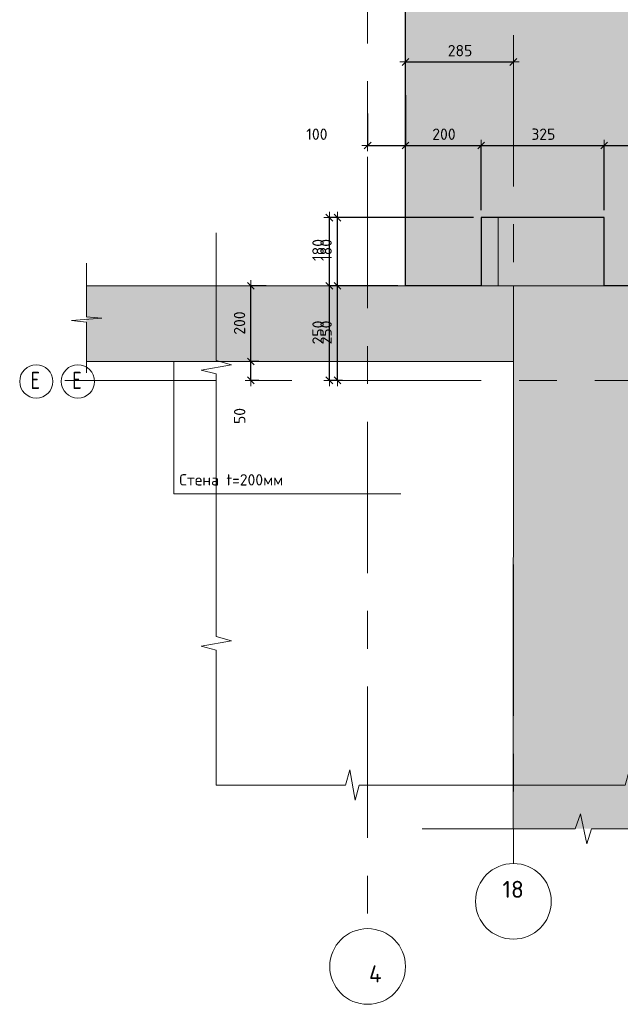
# Model space of a CAD drawing. Header units: metres. Extents: x -38 to 93, y -15 to 21.
# Tile 77 of 195: x 72.54 to 74.12, y -7.75 to -5.15. Entities that reach past the tile are written whole.
import ezdxf

# ---------------------------------------------------------------- set-up
doc = ezdxf.new("R2010")
doc.units = ezdxf.units.M
doc.header["$PDMODE"] = 65
doc.linetypes.add('______11', pattern=[0.5, 0.4, -0.05, 0, -0.05])
doc.linetypes.add('______5', pattern=[1.1, 0.8, -0.1, 0.1, -0.1])
for name, color, linetype, lineweight in [('XR$3$Общий слой (1)_1', 7, 'Continuous', 13), ('XR$3$Осевая линия (1)', 7, '______5', 13), ('XR$3$Перекрытие (1)', 7, 'Continuous', 35), ('XR$3$Размерная линия (1)', 7, 'Continuous', 13), ('XR$3$Текст_ общее_1', 7, 'Continuous', 13), ('XR$5$Общий слой (1)_1', 7, 'Continuous', 13), ('XR$5$Осевая линия (1)', 7, '______5', 13), ('XR$5$Перекрытие (1)', 7, 'Continuous', 35), ('XR$5$Размерная линия (1)', 7, 'Continuous', 13), ('XR$5$Текст_ общее_1', 7, 'Continuous', 13)]:
    doc.layers.add(name, color=color, linetype=linetype, lineweight=lineweight)
doc.styles.add('ISOCPEUR', font='txt')
doc.dimstyles.new('DIMSTYLE_18', dxfattribs={"dimtxt": 0.03, "dimasz": 0.03, "dimexe": 0, "dimexo": 0, "dimgap": 0.015, "dimtad": 2, "dimdec": 0, "dimlfac": 1000, "dimrnd": 5, "dimzin": 12, "dimdsep": 46, "dimtxsty": 'ISOCPEUR', "dimblk1": 'ALL_ML_STRICH', "dimblk2": 'ALL_ML_STRICH', "dimsah": 1, "dimcen": 0, "dimclrd": 7, "dimclre": 256, "dimclrt": 7, "dimadec": 0, "dimazin": 0, "dimtfac": 1, "dimtdec": 0, "dimtix": 1, "dimtmove": 2, "dimatfit": 3, "dimfxl": 0, "dimtvp": 1.2, "dimtzin": 0, "dimlwd": 0, "dimlwe": -3, "dimarcsym": 0})
doc.dimstyles.new('DIMSTYLE_19', dxfattribs={"dimtxt": 0.03, "dimasz": 0.03, "dimexe": 0, "dimexo": 0, "dimgap": 0.015, "dimtad": 2, "dimdec": 0, "dimlfac": 1000, "dimrnd": 5, "dimzin": 12, "dimdsep": 46, "dimtxsty": 'ISOCPEUR', "dimblk1": 'ALL_ML_STRICH', "dimblk2": 'ALL_ML_STRICH', "dimsah": 1, "dimcen": 0, "dimclrd": 7, "dimclre": 256, "dimclrt": 7, "dimadec": 0, "dimazin": 0, "dimtfac": 1, "dimtdec": 0, "dimtix": 1, "dimtmove": 2, "dimatfit": 3, "dimfxl": 0, "dimtzin": 0, "dimlwd": 0, "dimlwe": -3, "dimarcsym": 0})
pattern_1 = [(0, (0.45, 0.45), (0.225, 0.225), [0.225, -0.225]), (90, (0.45, 0.45), (-0.225, 0.225), [0.225, -0.225])]

# ---------------------------------------------------------------- blocks, each defined once
blk = doc.blocks.new('ЭЛЕМЕНТ_УЗОРА_2')
at = {"color": 7, "linetype": 'Continuous', "lineweight": 13, "transparency": 33554687}
for p, q in [((73.0556, -5.7099), (73.0556, -5.7099)), ((73.0556, -7.1699), (73.0556, -7.1699))]:
    blk.add_line(p, q, dxfattribs=at)
for points in [[(73.0556, -6.4399), (73.0556, -6.0829), (73.0156, -6.0727), (73.0956, -6.0588), (73.0556, -6.0472), (73.0556, -5.7099)], [(73.0556, -7.1699), (73.0556, -7.1699), (73.0556, -6.8129), (73.0156, -6.8027), (73.0956, -6.7888), (73.0556, -6.7772), (73.0556, -6.4399)], [(73.7943, -7.1699), (73.4331, -7.1699), (73.4227, -7.2099), (73.4087, -7.1299), (73.3969, -7.1699), (73.0556, -7.1699)], [(74.5329, -7.1699), (74.1717, -7.1699), (74.1614, -7.2099), (74.1473, -7.1299), (74.1355, -7.1699), (73.7943, -7.1699)]]:
    blk.add_lwpolyline(points, dxfattribs=at)
blk = doc.blocks.new('ALL_ML_STRICH')
at = {"color": 0, "linetype": 'ByBlock', "lineweight": -2}
for p, q in [((-1, 0), (0.5, 0)), ((-0.3, -0.3), (0.3, 0.3)), ((0, -0.5), (0, 0.5))]:
    blk.add_line(p, q, dxfattribs=at)
blk = doc.blocks.new('*D147')
at = {"layer": 'DEFPOINTS', "color": 7, "linetype": 'Continuous', "lineweight": 13, "transparency": 33554687}
for p in [(73.5556, -5.8499), (73.3756, -6.0999), (73.409, -6.0999)]:
    blk.add_point(p, dxfattribs=at)
at = {"layer": 'XR$3$Размерная линия (1)', "color": 9, "linetype": 'Continuous', "lineweight": -2, "true_color": 0xc7c7c7, "transparency": 33554687}
for p, q in [((73.5356, -5.8499), (73.3756, -5.8499)), ((73.389, -6.0999), (73.3756, -6.0999))]:
    blk.add_line(p, q, dxfattribs=at)
at = {"layer": 'XR$3$Размерная линия (1)', "color": 7, "linetype": 'Continuous', "lineweight": -2, "transparency": 33554687}
blk.add_line((73.3756, -6.0999), (73.3756, -5.8499), dxfattribs=at)
at = {"layer": 'XR$3$Размерная линия (1)', "color": 7, "linetype": 'Continuous', "lineweight": 13, "transparency": 33554687, "xscale": 0.03, "yscale": 0.03, "zscale": 0.03}
for p, rotation in [((73.3756, -5.8499), 90), ((73.3756, -6.0999), 270)]:
    blk.add_blockref('ALL_ML_STRICH', p, dxfattribs=dict(at, rotation=rotation))
at = {"layer": 'XR$3$Размерная линия (1)', "color": 7, "linetype": 'Continuous', "lineweight": 13, "transparency": 33554687, "insert": (73.3456, -5.9734), "char_height": 0.03, "width": 0.09, "attachment_point": 5, "rotation": 90, "style": 'ISOCPEUR'}
blk.add_mtext('\\A1;{250}', dxfattribs=at)
blk = doc.blocks.new('*D148')
at = {"layer": 'DEFPOINTS', "color": 7, "linetype": 'Continuous', "lineweight": 13, "transparency": 33554687}
for p in [(73.7556, -5.6699), (73.3756, -5.8499), (73.5556, -5.8499)]:
    blk.add_point(p, dxfattribs=at)
at = {"layer": 'XR$3$Размерная линия (1)', "color": 9, "linetype": 'Continuous', "lineweight": -2, "true_color": 0xc7c7c7, "transparency": 33554687}
for p, q in [((73.7356, -5.6699), (73.3756, -5.6699)), ((73.5356, -5.8499), (73.3756, -5.8499))]:
    blk.add_line(p, q, dxfattribs=at)
at = {"layer": 'XR$3$Размерная линия (1)', "color": 7, "linetype": 'Continuous', "lineweight": -2, "transparency": 33554687}
blk.add_line((73.3756, -5.8499), (73.3756, -5.6699), dxfattribs=at)
at = {"layer": 'XR$3$Размерная линия (1)', "color": 7, "linetype": 'Continuous', "lineweight": 13, "transparency": 33554687, "xscale": 0.03, "yscale": 0.03, "zscale": 0.03}
for p, rotation in [((73.3756, -5.6699), 90), ((73.3756, -5.8499), 270)]:
    blk.add_blockref('ALL_ML_STRICH', p, dxfattribs=dict(at, rotation=rotation))
at = {"layer": 'XR$3$Размерная линия (1)', "color": 7, "linetype": 'Continuous', "lineweight": 13, "transparency": 33554687, "insert": (73.3456, -5.7554), "char_height": 0.03, "width": 0.09, "attachment_point": 5, "rotation": 90, "style": 'ISOCPEUR'}
blk.add_mtext('\\A1;{180}', dxfattribs=at)
blk = doc.blocks.new('*D149')
at = {"layer": 'DEFPOINTS', "color": 7, "linetype": 'Continuous', "lineweight": 13, "transparency": 33554687}
for p in [(73.5556, -5.3665), (73.4555, -5.4148), (73.4555, -5.4793)]:
    blk.add_point(p, dxfattribs=at)
at = {"layer": 'XR$3$Размерная линия (1)', "color": 9, "linetype": 'Continuous', "lineweight": -2, "true_color": 0xc7c7c7, "transparency": 33554687}
for p, q in [((73.5556, -5.3465), (73.5556, -5.4793)), ((73.4555, -5.3948), (73.4555, -5.4793))]:
    blk.add_line(p, q, dxfattribs=at)
at = {"layer": 'XR$3$Размерная линия (1)', "color": 7, "linetype": 'Continuous', "lineweight": -2, "transparency": 33554687}
blk.add_line((73.4555, -5.4793), (73.5556, -5.4793), dxfattribs=at)
at = {"layer": 'XR$3$Размерная линия (1)', "color": 7, "linetype": 'Continuous', "lineweight": 13, "transparency": 33554687, "xscale": 0.03, "yscale": 0.03, "zscale": 0.03, "rotation": 180}
blk.add_blockref('ALL_ML_STRICH', (73.4555, -5.4793), dxfattribs=at)
at = {"layer": 'XR$3$Размерная линия (1)', "color": 7, "linetype": 'Continuous', "lineweight": 13, "transparency": 33554687, "xscale": 0.03, "yscale": 0.03, "zscale": 0.03}
blk.add_blockref('ALL_ML_STRICH', (73.5556, -5.4793), dxfattribs=at)
at = {"layer": 'XR$3$Размерная линия (1)', "color": 7, "linetype": 'Continuous', "lineweight": 13, "transparency": 33554687, "insert": (73.3213, -5.4493), "char_height": 0.03, "width": 0.09, "attachment_point": 5, "style": 'ISOCPEUR'}
blk.add_mtext('\\A1;{100}', dxfattribs=at)
blk = doc.blocks.new('*D150')
at = {"layer": 'DEFPOINTS', "color": 7, "linetype": 'Continuous', "lineweight": 13, "transparency": 33554687}
for p in [(73.5556, -5.3665), (73.5556, -5.4793), (73.7556, -5.6699)]:
    blk.add_point(p, dxfattribs=at)
at = {"layer": 'XR$3$Размерная линия (1)', "color": 9, "linetype": 'Continuous', "lineweight": -2, "true_color": 0xc7c7c7, "transparency": 33554687}
for p, q in [((73.5556, -5.3465), (73.5556, -5.4793)), ((73.7556, -5.6499), (73.7556, -5.4793))]:
    blk.add_line(p, q, dxfattribs=at)
at = {"layer": 'XR$3$Размерная линия (1)', "color": 7, "linetype": 'Continuous', "lineweight": -2, "transparency": 33554687}
blk.add_line((73.5556, -5.4793), (73.7556, -5.4793), dxfattribs=at)
at = {"layer": 'XR$3$Размерная линия (1)', "color": 7, "linetype": 'Continuous', "lineweight": 13, "transparency": 33554687, "xscale": 0.03, "yscale": 0.03, "zscale": 0.03, "rotation": 180}
blk.add_blockref('ALL_ML_STRICH', (73.5556, -5.4793), dxfattribs=at)
at = {"layer": 'XR$3$Размерная линия (1)', "color": 7, "linetype": 'Continuous', "lineweight": 13, "transparency": 33554687, "xscale": 0.03, "yscale": 0.03, "zscale": 0.03}
blk.add_blockref('ALL_ML_STRICH', (73.7556, -5.4793), dxfattribs=at)
at = {"layer": 'XR$3$Размерная линия (1)', "color": 7, "linetype": 'Continuous', "lineweight": 13, "transparency": 33554687, "insert": (73.6571, -5.4493), "char_height": 0.03, "width": 0.09, "attachment_point": 5, "style": 'ISOCPEUR'}
blk.add_mtext('\\A1;{200}', dxfattribs=at)
blk = doc.blocks.new('*D151')
at = {"layer": 'DEFPOINTS', "color": 7, "linetype": 'Continuous', "lineweight": 13, "transparency": 33554687}
for p in [(73.7556, -5.4793), (73.7556, -5.6699), (74.0806, -5.6699)]:
    blk.add_point(p, dxfattribs=at)
at = {"layer": 'XR$3$Размерная линия (1)', "color": 9, "linetype": 'Continuous', "lineweight": -2, "true_color": 0xc7c7c7, "transparency": 33554687}
for p, q in [((73.7556, -5.6499), (73.7556, -5.4793)), ((74.0806, -5.6499), (74.0806, -5.4793))]:
    blk.add_line(p, q, dxfattribs=at)
at = {"layer": 'XR$3$Размерная линия (1)', "color": 7, "linetype": 'Continuous', "lineweight": -2, "transparency": 33554687}
blk.add_line((73.7556, -5.4793), (74.0806, -5.4793), dxfattribs=at)
at = {"layer": 'XR$3$Размерная линия (1)', "color": 7, "linetype": 'Continuous', "lineweight": 13, "transparency": 33554687, "xscale": 0.03, "yscale": 0.03, "zscale": 0.03, "rotation": 180}
blk.add_blockref('ALL_ML_STRICH', (73.7556, -5.4793), dxfattribs=at)
at = {"layer": 'XR$3$Размерная линия (1)', "color": 7, "linetype": 'Continuous', "lineweight": 13, "transparency": 33554687, "xscale": 0.03, "yscale": 0.03, "zscale": 0.03}
blk.add_blockref('ALL_ML_STRICH', (74.0806, -5.4793), dxfattribs=at)
at = {"layer": 'XR$3$Размерная линия (1)', "color": 7, "linetype": 'Continuous', "lineweight": 13, "transparency": 33554687, "insert": (73.9196, -5.4493), "char_height": 0.03, "width": 0.09, "attachment_point": 5, "style": 'ISOCPEUR'}
blk.add_mtext('\\A1;{325}', dxfattribs=at)
blk = doc.blocks.new('*D152')
at = {"layer": 'DEFPOINTS', "color": 7, "linetype": 'Continuous', "lineweight": 13, "transparency": 33554687}
for p in [(74.0806, -5.4793), (74.0806, -5.6699), (74.2806, -5.6699)]:
    blk.add_point(p, dxfattribs=at)
at = {"layer": 'XR$3$Размерная линия (1)', "color": 9, "linetype": 'Continuous', "lineweight": -2, "true_color": 0xc7c7c7, "transparency": 33554687}
for p, q in [((74.0806, -5.6499), (74.0806, -5.4793)), ((74.2806, -5.6499), (74.2806, -5.4793))]:
    blk.add_line(p, q, dxfattribs=at)
at = {"layer": 'XR$3$Размерная линия (1)', "color": 7, "linetype": 'Continuous', "lineweight": -2, "transparency": 33554687}
blk.add_line((74.0806, -5.4793), (74.2806, -5.4793), dxfattribs=at)
at = {"layer": 'XR$3$Размерная линия (1)', "color": 7, "linetype": 'Continuous', "lineweight": 13, "transparency": 33554687, "xscale": 0.03, "yscale": 0.03, "zscale": 0.03, "rotation": 180}
blk.add_blockref('ALL_ML_STRICH', (74.0806, -5.4793), dxfattribs=at)
at = {"layer": 'XR$3$Размерная линия (1)', "color": 7, "linetype": 'Continuous', "lineweight": 13, "transparency": 33554687, "xscale": 0.03, "yscale": 0.03, "zscale": 0.03}
blk.add_blockref('ALL_ML_STRICH', (74.2806, -5.4793), dxfattribs=at)
at = {"layer": 'XR$3$Размерная линия (1)', "color": 7, "linetype": 'Continuous', "lineweight": 13, "transparency": 33554687, "insert": (74.1821, -5.4493), "char_height": 0.03, "width": 0.09, "attachment_point": 5, "style": 'ISOCPEUR'}
blk.add_mtext('\\A1;{200}', dxfattribs=at)
blk = doc.blocks.new('ЭЛЕМЕНТ_УЗОРА_24')
at = {"color": 7, "linetype": 'Continuous', "lineweight": 13, "transparency": 33554687}
blk.add_line((73.5996, -7.2854), (73.5996, -7.2854), dxfattribs=at)
blk.add_lwpolyline([(74.4746, -7.2854), (74.0468, -7.2854), (74.0345, -7.3254), (74.0179, -7.2454), (74.0039, -7.2854), (73.5996, -7.2854)], dxfattribs=at)
blk = doc.blocks.new('ЭЛЕМЕНТ_УЗОРА_25')
at = {"color": 7, "linetype": 'Continuous', "lineweight": 13, "transparency": 33554687}
blk.add_line((72.7129, -6.0799), (72.7129, -6.0799), dxfattribs=at)
blk.add_lwpolyline([(72.7129, -5.7899), (72.7129, -5.9317), (72.7529, -5.9358), (72.6729, -5.9413), (72.7129, -5.9459), (72.7129, -6.0799)], dxfattribs=at)
blk = doc.blocks.new('*D540')
at = {"layer": 'DEFPOINTS', "color": 7, "linetype": 'Continuous', "lineweight": 13, "transparency": 33554687}
for p in [(73.5556, -5.8499), (73.3544, -6.0999), (73.409, -6.0999)]:
    blk.add_point(p, dxfattribs=at)
at = {"layer": 'XR$5$Размерная линия (1)', "color": 9, "linetype": 'Continuous', "lineweight": -2, "true_color": 0xc7c7c7, "transparency": 33554687}
for p, q in [((73.5356, -5.8499), (73.3544, -5.8499)), ((73.389, -6.0999), (73.3544, -6.0999))]:
    blk.add_line(p, q, dxfattribs=at)
at = {"layer": 'XR$5$Размерная линия (1)', "color": 7, "linetype": 'Continuous', "lineweight": -2, "transparency": 33554687}
blk.add_line((73.3544, -6.0999), (73.3544, -5.8499), dxfattribs=at)
at = {"layer": 'XR$5$Размерная линия (1)', "color": 7, "linetype": 'Continuous', "lineweight": 13, "transparency": 33554687, "xscale": 0.03, "yscale": 0.03, "zscale": 0.03}
for p, rotation in [((73.3544, -5.8499), 90), ((73.3544, -6.0999), 270)]:
    blk.add_blockref('ALL_ML_STRICH', p, dxfattribs=dict(at, rotation=rotation))
at = {"layer": 'XR$5$Размерная линия (1)', "color": 7, "linetype": 'Continuous', "lineweight": 13, "transparency": 33554687, "insert": (73.3244, -5.9734), "char_height": 0.03, "width": 0.09, "attachment_point": 5, "rotation": 90, "style": 'ISOCPEUR'}
blk.add_mtext('\\A1;{250}', dxfattribs=at)
blk = doc.blocks.new('*D541')
at = {"layer": 'DEFPOINTS', "color": 7, "linetype": 'Continuous', "lineweight": 13, "transparency": 33554687}
for p in [(73.7556, -5.6699), (73.3544, -5.8499), (73.5556, -5.8499)]:
    blk.add_point(p, dxfattribs=at)
at = {"layer": 'XR$5$Размерная линия (1)', "color": 9, "linetype": 'Continuous', "lineweight": -2, "true_color": 0xc7c7c7, "transparency": 33554687}
for p, q in [((73.7356, -5.6699), (73.3544, -5.6699)), ((73.5356, -5.8499), (73.3544, -5.8499))]:
    blk.add_line(p, q, dxfattribs=at)
at = {"layer": 'XR$5$Размерная линия (1)', "color": 7, "linetype": 'Continuous', "lineweight": -2, "transparency": 33554687}
blk.add_line((73.3544, -5.8499), (73.3544, -5.6699), dxfattribs=at)
at = {"layer": 'XR$5$Размерная линия (1)', "color": 7, "linetype": 'Continuous', "lineweight": 13, "transparency": 33554687, "xscale": 0.03, "yscale": 0.03, "zscale": 0.03}
for p, rotation in [((73.3544, -5.6699), 90), ((73.3544, -5.8499), 270)]:
    blk.add_blockref('ALL_ML_STRICH', p, dxfattribs=dict(at, rotation=rotation))
at = {"layer": 'XR$5$Размерная линия (1)', "color": 7, "linetype": 'Continuous', "lineweight": 13, "transparency": 33554687, "insert": (73.3244, -5.7554), "char_height": 0.03, "width": 0.09, "attachment_point": 5, "rotation": 90, "style": 'ISOCPEUR'}
blk.add_mtext('\\A1;{180}', dxfattribs=at)
blk = doc.blocks.new('*D542')
at = {"layer": 'DEFPOINTS', "color": 7, "linetype": 'Continuous', "lineweight": 13, "transparency": 33554687}
for p in [(73.5556, -5.2555), (73.5556, -5.2584), (73.8406, -5.2612)]:
    blk.add_point(p, dxfattribs=at)
at = {"layer": 'XR$5$Размерная линия (1)', "color": 9, "linetype": 'Continuous', "lineweight": -2, "true_color": 0xc7c7c7, "transparency": 33554687}
for p, q in [((73.5556, -5.2584), (73.5556, -5.2584)), ((73.8406, -5.2584), (73.8406, -5.2584))]:
    blk.add_line(p, q, dxfattribs=at)
at = {"layer": 'XR$5$Размерная линия (1)', "color": 7, "linetype": 'Continuous', "lineweight": -2, "transparency": 33554687}
blk.add_line((73.5556, -5.2584), (73.8406, -5.2584), dxfattribs=at)
at = {"layer": 'XR$5$Размерная линия (1)', "color": 7, "linetype": 'Continuous', "lineweight": 13, "transparency": 33554687, "xscale": 0.03, "yscale": 0.03, "zscale": 0.03, "rotation": 180}
blk.add_blockref('ALL_ML_STRICH', (73.5556, -5.2584), dxfattribs=at)
at = {"layer": 'XR$5$Размерная линия (1)', "color": 7, "linetype": 'Continuous', "lineweight": 13, "transparency": 33554687, "xscale": 0.03, "yscale": 0.03, "zscale": 0.03}
blk.add_blockref('ALL_ML_STRICH', (73.8406, -5.2584), dxfattribs=at)
at = {"layer": 'XR$5$Размерная линия (1)', "color": 7, "linetype": 'Continuous', "lineweight": 13, "transparency": 33554687, "insert": (73.6996, -5.2284), "char_height": 0.03, "width": 0.09, "attachment_point": 5, "style": 'ISOCPEUR'}
blk.add_mtext('\\A1;{285}', dxfattribs=at)
blk = doc.blocks.new('*D543')
at = {"layer": 'DEFPOINTS', "color": 7, "linetype": 'Continuous', "lineweight": 13, "transparency": 33554687}
for p in [(73.5556, -5.3665), (73.5556, -5.4793), (73.7556, -5.6699)]:
    blk.add_point(p, dxfattribs=at)
at = {"layer": 'XR$5$Размерная линия (1)', "color": 9, "linetype": 'Continuous', "lineweight": -2, "true_color": 0xc7c7c7, "transparency": 33554687}
for p, q in [((73.5556, -5.3465), (73.5556, -5.4793)), ((73.7556, -5.6499), (73.7556, -5.4793))]:
    blk.add_line(p, q, dxfattribs=at)
at = {"layer": 'XR$5$Размерная линия (1)', "color": 7, "linetype": 'Continuous', "lineweight": -2, "transparency": 33554687}
blk.add_line((73.5556, -5.4793), (73.7556, -5.4793), dxfattribs=at)
at = {"layer": 'XR$5$Размерная линия (1)', "color": 7, "linetype": 'Continuous', "lineweight": 13, "transparency": 33554687, "xscale": 0.03, "yscale": 0.03, "zscale": 0.03, "rotation": 180}
blk.add_blockref('ALL_ML_STRICH', (73.5556, -5.4793), dxfattribs=at)
at = {"layer": 'XR$5$Размерная линия (1)', "color": 7, "linetype": 'Continuous', "lineweight": 13, "transparency": 33554687, "xscale": 0.03, "yscale": 0.03, "zscale": 0.03}
blk.add_blockref('ALL_ML_STRICH', (73.7556, -5.4793), dxfattribs=at)
at = {"layer": 'XR$5$Размерная линия (1)', "color": 7, "linetype": 'Continuous', "lineweight": 13, "transparency": 33554687, "insert": (73.6571, -5.4493), "char_height": 0.03, "width": 0.09, "attachment_point": 5, "style": 'ISOCPEUR'}
blk.add_mtext('\\A1;{200}', dxfattribs=at)
blk = doc.blocks.new('*D544')
at = {"layer": 'DEFPOINTS', "color": 7, "linetype": 'Continuous', "lineweight": 13, "transparency": 33554687}
for p in [(73.7556, -5.4793), (73.7556, -5.6699), (74.0806, -5.6699)]:
    blk.add_point(p, dxfattribs=at)
at = {"layer": 'XR$5$Размерная линия (1)', "color": 9, "linetype": 'Continuous', "lineweight": -2, "true_color": 0xc7c7c7, "transparency": 33554687}
for p, q in [((73.7556, -5.6499), (73.7556, -5.4793)), ((74.0806, -5.6499), (74.0806, -5.4793))]:
    blk.add_line(p, q, dxfattribs=at)
at = {"layer": 'XR$5$Размерная линия (1)', "color": 7, "linetype": 'Continuous', "lineweight": -2, "transparency": 33554687}
blk.add_line((73.7556, -5.4793), (74.0806, -5.4793), dxfattribs=at)
at = {"layer": 'XR$5$Размерная линия (1)', "color": 7, "linetype": 'Continuous', "lineweight": 13, "transparency": 33554687, "xscale": 0.03, "yscale": 0.03, "zscale": 0.03, "rotation": 180}
blk.add_blockref('ALL_ML_STRICH', (73.7556, -5.4793), dxfattribs=at)
at = {"layer": 'XR$5$Размерная линия (1)', "color": 7, "linetype": 'Continuous', "lineweight": 13, "transparency": 33554687, "xscale": 0.03, "yscale": 0.03, "zscale": 0.03}
blk.add_blockref('ALL_ML_STRICH', (74.0806, -5.4793), dxfattribs=at)
at = {"layer": 'XR$5$Размерная линия (1)', "color": 7, "linetype": 'Continuous', "lineweight": 13, "transparency": 33554687, "insert": (73.9196, -5.4493), "char_height": 0.03, "width": 0.09, "attachment_point": 5, "style": 'ISOCPEUR'}
blk.add_mtext('\\A1;{325}', dxfattribs=at)
blk = doc.blocks.new('*D545')
at = {"layer": 'DEFPOINTS', "color": 7, "linetype": 'Continuous', "lineweight": 13, "transparency": 33554687}
for p in [(74.0806, -5.4793), (74.0806, -5.6699), (74.2806, -5.6699)]:
    blk.add_point(p, dxfattribs=at)
at = {"layer": 'XR$5$Размерная линия (1)', "color": 9, "linetype": 'Continuous', "lineweight": -2, "true_color": 0xc7c7c7, "transparency": 33554687}
for p, q in [((74.0806, -5.6499), (74.0806, -5.4793)), ((74.2806, -5.6499), (74.2806, -5.4793))]:
    blk.add_line(p, q, dxfattribs=at)
at = {"layer": 'XR$5$Размерная линия (1)', "color": 7, "linetype": 'Continuous', "lineweight": -2, "transparency": 33554687}
blk.add_line((74.0806, -5.4793), (74.2806, -5.4793), dxfattribs=at)
at = {"layer": 'XR$5$Размерная линия (1)', "color": 7, "linetype": 'Continuous', "lineweight": 13, "transparency": 33554687, "xscale": 0.03, "yscale": 0.03, "zscale": 0.03, "rotation": 180}
blk.add_blockref('ALL_ML_STRICH', (74.0806, -5.4793), dxfattribs=at)
at = {"layer": 'XR$5$Размерная линия (1)', "color": 7, "linetype": 'Continuous', "lineweight": 13, "transparency": 33554687, "xscale": 0.03, "yscale": 0.03, "zscale": 0.03}
blk.add_blockref('ALL_ML_STRICH', (74.2806, -5.4793), dxfattribs=at)
at = {"layer": 'XR$5$Размерная линия (1)', "color": 7, "linetype": 'Continuous', "lineweight": 13, "transparency": 33554687, "insert": (74.1821, -5.4493), "char_height": 0.03, "width": 0.09, "attachment_point": 5, "style": 'ISOCPEUR'}
blk.add_mtext('\\A1;{200}', dxfattribs=at)
blk = doc.blocks.new('*D561')
at = {"layer": 'DEFPOINTS', "color": 7, "linetype": 'Continuous', "lineweight": 13, "transparency": 33554687}
for p in [(73.1483, -6.0499), (73.147, -6.0999), (73.1483, -6.0999)]:
    blk.add_point(p, dxfattribs=at)
at = {"layer": 'XR$5$Размерная линия (1)', "color": 9, "linetype": 'Continuous', "lineweight": -2, "true_color": 0xc7c7c7, "transparency": 33554687}
for p, q in [((73.1683, -6.0499), (73.147, -6.0499)), ((73.1683, -6.0999), (73.147, -6.0999))]:
    blk.add_line(p, q, dxfattribs=at)
at = {"layer": 'XR$5$Размерная линия (1)', "color": 7, "linetype": 'Continuous', "lineweight": -2, "transparency": 33554687}
blk.add_line((73.147, -6.0999), (73.147, -6.0499), dxfattribs=at)
at = {"layer": 'XR$5$Размерная линия (1)', "color": 7, "linetype": 'Continuous', "lineweight": 13, "transparency": 33554687, "xscale": 0.03, "yscale": 0.03, "zscale": 0.03}
for p, rotation in [((73.147, -6.0499), 90), ((73.147, -6.0999), 270)]:
    blk.add_blockref('ALL_ML_STRICH', p, dxfattribs=dict(at, rotation=rotation))
at = {"layer": 'XR$5$Размерная линия (1)', "color": 7, "linetype": 'Continuous', "lineweight": 13, "transparency": 33554687, "insert": (73.1174, -6.1942), "char_height": 0.03, "width": 0.06, "attachment_point": 5, "rotation": 90, "style": 'ISOCPEUR'}
blk.add_mtext('\\A1;{50}', dxfattribs=at)
blk = doc.blocks.new('*D562')
at = {"layer": 'DEFPOINTS', "color": 7, "linetype": 'Continuous', "lineweight": 13, "transparency": 33554687}
for p in [(73.2075, -5.8499), (73.147, -6.0499), (73.1483, -6.0499)]:
    blk.add_point(p, dxfattribs=at)
at = {"layer": 'XR$5$Размерная линия (1)', "color": 9, "linetype": 'Continuous', "lineweight": -2, "true_color": 0xc7c7c7, "transparency": 33554687}
for p, q in [((73.1875, -5.8499), (73.147, -5.8499)), ((73.1683, -6.0499), (73.147, -6.0499))]:
    blk.add_line(p, q, dxfattribs=at)
at = {"layer": 'XR$5$Размерная линия (1)', "color": 7, "linetype": 'Continuous', "lineweight": -2, "transparency": 33554687}
blk.add_line((73.147, -6.0499), (73.147, -5.8499), dxfattribs=at)
at = {"layer": 'XR$5$Размерная линия (1)', "color": 7, "linetype": 'Continuous', "lineweight": 13, "transparency": 33554687, "xscale": 0.03, "yscale": 0.03, "zscale": 0.03}
for p, rotation in [((73.147, -5.8499), 90), ((73.147, -6.0499), 270)]:
    blk.add_blockref('ALL_ML_STRICH', p, dxfattribs=dict(at, rotation=rotation))
at = {"layer": 'XR$5$Размерная линия (1)', "color": 7, "linetype": 'Continuous', "lineweight": 13, "transparency": 33554687, "insert": (73.117, -5.9484), "char_height": 0.03, "width": 0.09, "attachment_point": 5, "rotation": 90, "style": 'ISOCPEUR'}
blk.add_mtext('\\A1;{200}', dxfattribs=at)

msp = doc.modelspace()

# ---------------------------------------------------------------- hatches: boundary and pattern name
at = {"linetype": 'Continuous', "lineweight": 13, "true_color": 0xf1f1f1, "transparency": 33554687}
for points in [[(76.9056, -4.2499), (73.5556, -4.2499), (73.5556, -5.8499), (76.9056, -5.8499)], [(73.84, -5.8499), (72.7122, -5.8499), (72.7122, -6.0499), (73.84, -6.0499)], [(73.84, -7.2854), (77.0996, -7.2854), (77.0996, -5.8499), (73.84, -5.8499)]]:
    msp.add_hatch(color=7, dxfattribs=at).paths.add_polyline_path(points)
at = {"linetype": 'Continuous', "lineweight": 13, "transparency": 33554687}
h = msp.add_hatch(dxfattribs=at)
h.set_pattern_fill('____', scale=0.225, style=0, pattern_type=2)
h.set_pattern_definition(pattern_1)
h.paths.add_polyline_path([(74.0806, -5.6699), (73.7556, -5.6699), (73.7556, -5.8499), (74.0806, -5.8499)], flags=0)
h = msp.add_hatch(dxfattribs=at)
h.set_pattern_fill('____', scale=0.225, style=0, pattern_type=2)
h.set_pattern_definition(pattern_1)
h.paths.add_polyline_path([(74.0806, -5.6699), (73.7556, -5.6699), (73.7556, -5.8499), (74.0806, -5.8499)], flags=0)

# ---------------------------------------------------------------- linework, layer by layer
at = {"color": 7, "linetype": 'Continuous', "lineweight": 13, "transparency": 33554687}
for p, q in [((73.8406, -5.8499), (72.7129, -5.8499)), ((73.84, -7.2854), (73.8406, -5.8499)), ((73.8406, -5.8499), (77.1003, -5.8499))]:
    msp.add_line(p, q, dxfattribs=at)
for points in [[(72.7129, -6.0499), (73.8406, -6.0499), (73.8406, -5.8499)], [(72.9433, -6.0499), (72.9433, -6.3999), (73.5433, -6.3999)]]:
    msp.add_lwpolyline(points, dxfattribs=at)
for centre in [(73.8406, -7.4771), (73.4555, -7.6493)]:
    msp.add_circle(centre, 0.1, dxfattribs=at)
at = {"layer": 'XR$3$Общий слой (1)_1', "color": 7, "linetype": 'Continuous', "lineweight": 13, "transparency": 33554687}
msp.add_line((73.0556, -5.8499), (77.4875, -5.8499), dxfattribs=at)
at = {"layer": 'XR$3$Осевая линия (1)', "color": 253, "linetype": '______11', "lineweight": 13, "true_color": 0xa0a0a0, "transparency": 33554687}
for p, q in [((73.4555, -4.8093), (73.4555, -7.5493)), ((77.2556, -6.0999), (72.7332, -6.0999))]:
    msp.add_line(p, q, dxfattribs=at)
at = {"layer": 'XR$3$Осевая линия (1)', "color": 7, "linetype": 'Continuous', "lineweight": 13, "transparency": 33554687}
msp.add_circle((72.69, -6.1028), 0.0439, dxfattribs=at)
at = {"layer": 'XR$3$Перекрытие (1)', "color": 7, "linetype": 'Continuous', "lineweight": 25, "transparency": 33554687}
for p, q in [((73.5556, -5.6699), (73.5556, -4.2499)), ((73.5556, -5.8499), (73.5556, -5.6699)), ((73.7556, -5.6699), (73.7556, -5.8499)), ((74.0806, -5.6699), (73.7556, -5.6699)), ((74.0806, -5.8499), (74.0806, -5.6699)), ((73.7556, -5.8499), (73.5556, -5.8499)), ((74.2806, -5.8499), (74.0806, -5.8499))]:
    msp.add_line(p, q, dxfattribs=at)
at = {"layer": 'XR$5$Общий слой (1)_1', "color": 7, "linetype": 'Continuous', "lineweight": 13, "transparency": 33554687}
msp.add_line((73.0556, -5.8499), (77.1003, -5.8499), dxfattribs=at)
at = {"layer": 'XR$5$Осевая линия (1)', "color": 253, "linetype": '______11', "lineweight": 13, "true_color": 0xa0a0a0, "transparency": 33554687}
for p, q in [((73.8406, -5.1871), (73.8406, -7.3771)), ((77.2556, -6.0999), (72.6232, -6.0999))]:
    msp.add_line(p, q, dxfattribs=at)
at = {"layer": 'XR$5$Осевая линия (1)', "color": 7, "linetype": 'Continuous', "lineweight": 13, "transparency": 33554687}
msp.add_circle((72.58, -6.1028), 0.0439, dxfattribs=at)
at = {"layer": 'XR$5$Перекрытие (1)', "color": 7, "linetype": 'Continuous', "lineweight": 25, "transparency": 33554687}
for p, q in [((73.5556, -5.6699), (73.5556, -4.2499)), ((73.5556, -5.8499), (73.5556, -5.6699)), ((73.7556, -5.6699), (73.7556, -5.8499)), ((74.0806, -5.6699), (73.7556, -5.6699)), ((74.0806, -5.8499), (74.0806, -5.6699)), ((73.7556, -5.8499), (73.5556, -5.8499)), ((74.2806, -5.8499), (74.0806, -5.8499))]:
    msp.add_line(p, q, dxfattribs=at)

# ---------------------------------------------------------------- block references
at = {"color": 7, "linetype": 'Continuous', "lineweight": 13, "transparency": 33554687}
for name in ['ЭЛЕМЕНТ_УЗОРА_2', 'ЭЛЕМЕНТ_УЗОРА_25', 'ЭЛЕМЕНТ_УЗОРА_24']:
    msp.add_blockref(name, (0, 0), dxfattribs=at)

# ---------------------------------------------------------------- texts
at = {"layer": 'XR$3$Осевая линия (1)', "color": 7, "linetype": 'Continuous', "lineweight": 13, "transparency": 33554687, "insert": (72.6743, -6.1224), "char_height": 0.045, "width": 0.048961, "attachment_point": 7, "style": 'ISOCPEUR'}
msp.add_mtext('\\W0.78;Е', dxfattribs=at)
at = {"layer": 'XR$3$Текст_ общее_1', "color": 7, "linetype": 'Continuous', "lineweight": 13, "transparency": 33554687, "insert": (73.4927, -7.6912), "char_height": 0.045, "width": 0.054, "attachment_point": 9, "style": 'ISOCPEUR'}
msp.add_mtext('\\A1;{\\fISOCPEUR|i0|b0;\\H0.045000;\\W1.000000;\\C7;4}\\P', dxfattribs=at)
at = {"layer": 'XR$5$Осевая линия (1)', "color": 7, "linetype": 'Continuous', "lineweight": 13, "transparency": 33554687, "insert": (72.5643, -6.1224), "char_height": 0.045, "width": 0.048961, "attachment_point": 7, "style": 'ISOCPEUR'}
msp.add_mtext('\\W0.78;Е', dxfattribs=at)
at = {"layer": 'XR$5$Текст_ общее_1', "color": 7, "linetype": 'Continuous', "lineweight": 13, "transparency": 33554687, "style": 'ISOCPEUR'}
for s, insert, char_height, width, attachment_point in [('\\A1;{\\fISOCPEUR|i0|b0;\\H0.030000;\\W1.000000;\\C7;Стена t=200мм}\\P', (72.9579, -6.3779), 0.03, 0.296687, 7), ('\\A1;{\\fISOCPEUR|i0|b0;\\H0.045000;\\W1.000000;\\C7;18}\\P', (73.8399, -7.4229), 0.045, 0.070875, 2)]:
    msp.add_mtext(s, dxfattribs=dict(at, insert=insert, char_height=char_height, width=width, attachment_point=attachment_point))

# ---------------------------------------------------------------- dimensions: what is measured, and where the dimension line sits
at = {"layer": 'XR$3$Размерная линия (1)', "color": 7, "linetype": 'Continuous', "lineweight": 13, "transparency": 33554687}
for base, p1, p2, picture, middle in [((73.5556, -5.4793), (73.4555, -5.3948), (73.5556, -5.3465), '*D149', (73.3213, -5.4493)), ((73.7556, -5.4793), (73.5556, -5.3465), (73.7556, -5.6499), '*D150', (73.6571, -5.4493)), ((74.0806, -5.4793), (73.7556, -5.6499), (74.0806, -5.6499), '*D151', (73.9196, -5.4493)), ((74.2806, -5.4793), (74.0806, -5.6499), (74.2806, -5.6499), '*D152', (74.1821, -5.4493))]:
    dim = msp.add_linear_dim(base=base, p1=p1, p2=p2, dimstyle='DIMSTYLE_19', override={"dimpost": '<>', "dimclrd": 7, "dimclre": 9, "dimclrt": 7, "dimlwd": 0, "dimlwe": 65533}, dxfattribs=at)
    dim.commit()
    dim.dimension.update_dxf_attribs({"geometry": picture, "text_midpoint": middle, "dimtype": 160})
for base, p1, p2, picture, middle in [((73.3756, -5.6699), (73.5356, -5.8499), (73.7356, -5.6699), '*D148', (73.3456, -5.7554)), ((73.3756, -5.8499), (73.389, -6.0999), (73.5356, -5.8499), '*D147', (73.3456, -5.9734))]:
    dim = msp.add_linear_dim(base=base, p1=p1, p2=p2, angle=90, dimstyle='DIMSTYLE_19', override={"dimpost": '<>', "dimclrd": 7, "dimclre": 9, "dimclrt": 7, "dimlwd": 0, "dimlwe": 65533}, dxfattribs=at)
    dim.commit()
    dim.dimension.update_dxf_attribs({"geometry": picture, "text_midpoint": middle, "dimtype": 160})
at = {"layer": 'XR$5$Размерная линия (1)', "color": 7, "linetype": 'Continuous', "lineweight": 13, "transparency": 33554687}
for base, p1, p2, picture, middle in [((73.8406, -5.2584), (73.5556, -5.2584), (73.8406, -5.2584), '*D542', (73.6996, -5.2284)), ((73.7556, -5.4793), (73.5556, -5.3465), (73.7556, -5.6499), '*D543', (73.6571, -5.4493)), ((74.0806, -5.4793), (73.7556, -5.6499), (74.0806, -5.6499), '*D544', (73.9196, -5.4493)), ((74.2806, -5.4793), (74.0806, -5.6499), (74.2806, -5.6499), '*D545', (74.1821, -5.4493))]:
    dim = msp.add_linear_dim(base=base, p1=p1, p2=p2, dimstyle='DIMSTYLE_19', override={"dimpost": '<>', "dimclrd": 7, "dimclre": 9, "dimclrt": 7, "dimlwd": 0, "dimlwe": 65533}, dxfattribs=at)
    dim.commit()
    dim.dimension.update_dxf_attribs({"geometry": picture, "text_midpoint": middle, "dimtype": 160})
for base, p1, p2, dimstyle, picture, middle in [((73.3544, -5.6699), (73.5356, -5.8499), (73.7356, -5.6699), 'DIMSTYLE_19', '*D541', (73.3244, -5.7554)), ((73.147, -5.8499), (73.1683, -6.0499), (73.1875, -5.8499), 'DIMSTYLE_19', '*D562', (73.117, -5.9484)), ((73.3544, -5.8499), (73.389, -6.0999), (73.5356, -5.8499), 'DIMSTYLE_19', '*D540', (73.3244, -5.9734)), ((73.147, -6.0499), (73.1683, -6.0999), (73.1683, -6.0499), 'DIMSTYLE_18', '*D561', (73.1174, -6.1942))]:
    dim = msp.add_linear_dim(base=base, p1=p1, p2=p2, angle=90, dimstyle=dimstyle, override={"dimpost": '<>', "dimclrd": 7, "dimclre": 9, "dimclrt": 7, "dimlwd": 0, "dimlwe": 65533}, dxfattribs=at)
    dim.commit()
    dim.dimension.update_dxf_attribs({"geometry": picture, "text_midpoint": middle, "dimtype": 160})

doc.saveas('drawing.dxf')
